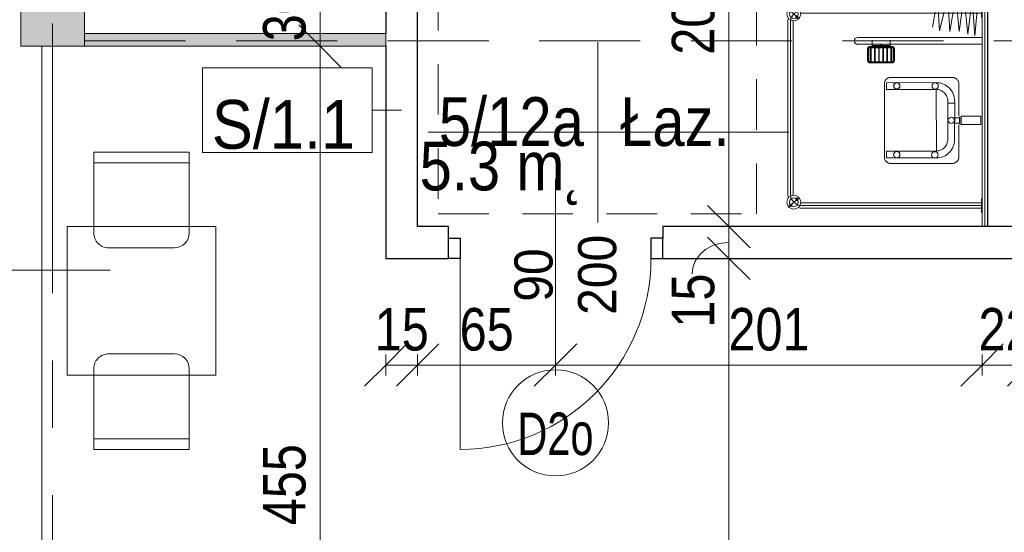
# Model space of a CAD drawing. Header units: centimetres. Extents: x -1631 to 21770, y -8842 to 3590.
# Tile 8 of 87: x -1228 to -764, y 644 to 886. Entities that reach past the tile are written whole.
import ezdxf

# ---------------------------------------------------------------- set-up
doc = ezdxf.new("R2010")
doc.units = ezdxf.units.CM
for name, pattern in [('Oś', [222.25, 127, -31.75, 31.75, -31.75]), ('Ponad', [39.688, 23.813, -15.875]), ('Ukryte', [71.438, 47.625, -23.813])]:
    doc.linetypes.add(name, pattern=pattern)
for name, color, linetype, lineweight in [('A-ANNO-DIMS', 211, 'Continuous', 13), ('A-ANNO-DIMS-100', 211, 'Continuous', 13), ('A-ANNO-NOTE', 131, 'Continuous', 9), ('A-AREA-IDEN', 2, 'Continuous', 13), ('A-DETL-GENF', 92, 'Continuous', 9), ('A-DETL-HDLN', 90, 'Ukryte', 9), ('A-DETL-MEDM', 33, 'Continuous', 13), ('A-DOOR', 31, 'Continuous', 13), ('A-FLOR-OVHD', 1, 'Ponad', 9), ('A-GLAZ-IDEN', 152, 'Continuous', 13), ('A-WALL', 113, 'Continuous', 13), ('A-WALL-FNSH', 113, 'Continuous', 13), ('A-WALL-IDEN', 211, 'Continuous', 13), ('A-WALL-PATT', 111, 'Continuous', 13), ('I-FURN', 30, 'Continuous', 9), ('P-SANR-FIXT', 6, 'Continuous', 9), ('S-COLS', 52, 'Continuous', 13), ('S-GRID', 1, 'Continuous', 13)]:
    doc.layers.add(name, color=color, linetype=linetype, lineweight=lineweight)
doc.styles.add('Arial', font='arial.ttf', dxfattribs={"width": 0.9, "height": 18})
doc.styles.add('Arial Narrow_5', font='ARIALN.TTF', dxfattribs={"height": 20})
doc.styles.add('Arial_1', font='arial.ttf', dxfattribs={"width": 0.7, "height": 20})
doc.styles.add('Arial_11', font='arial.ttf', dxfattribs={"width": 0.85, "height": 23})
doc.styles.add('Arial_12', font='arial.ttf', dxfattribs={"width": 0.9, "height": 23})
doc.styles.add('Arial_13', font='arial.ttf', dxfattribs={"height": 0.2})
doc.dimstyles.new('Diagonal_1_100__0__wewnętrzne', dxfattribs={"dimscale": 30.48, "dimtxt": 20.468619, "dimasz": 0.656168, "dimexe": 0.164042, "dimexo": 0.0625, "dimgap": 0.032808, "dimtad": 1, "dimdec": 0, "dimdsep": 46, "dimtxsty": 'Arial Narrow_5', "dimblk1": 'OBLIQUE', "dimblk2": 'OBLIQUE', "dimsah": 1, "dimcen": 0.09, "dimazin": 0, "dimtfac": 1, "dimtdec": 4, "dimtix": 1, "dimtmove": 1, "dimatfit": 3, "dimfxl": 0, "dimtvp": 1, "dimtolj": 1, "dimtzin": 0, "dimarcsym": 0})
doc.dimstyles.new('Diagonal_1_100__0__wewnętrzne_1', dxfattribs={"dimscale": 30.48, "dimtxt": 20.468619, "dimasz": 0.656168, "dimexe": 0.164042, "dimexo": 0.0625, "dimgap": 0.032808, "dimtad": 1, "dimdec": 0, "dimdsep": 46, "dimtxsty": 'Arial Narrow_5', "dimblk1": 'OBLIQUE', "dimblk2": 'OBLIQUE', "dimsah": 1, "dimcen": 0.09, "dimazin": 0, "dimtfac": 1, "dimtdec": 4, "dimtix": 1, "dimtmove": 0, "dimatfit": 3, "dimfxl": 0, "dimtvp": 1, "dimtolj": 1, "dimtzin": 0, "dimarcsym": 0})
doc.dimstyles.new('Diagonal_1_100__0__wewnętrzne_2', dxfattribs={"dimscale": 30.48, "dimtxt": 20.468619, "dimasz": 0.656168, "dimexe": 0.164042, "dimexo": 0.0625, "dimgap": 0.032808, "dimtad": 1, "dimdec": 0, "dimdsep": 46, "dimtxsty": 'Arial Narrow_5', "dimblk1": 'OBLIQUE', "dimblk2": 'OBLIQUE', "dimsah": 1, "dimcen": 0.09, "dimazin": 0, "dimtfac": 1, "dimtdec": 4, "dimtix": 1, "dimtmove": 2, "dimatfit": 3, "dimfxl": 0, "dimtvp": 1, "dimtolj": 1, "dimtzin": 0, "dimarcsym": 0})

# ---------------------------------------------------------------- blocks, each defined once
blk = doc.blocks.new('M_Concrete-Square-Column - 300 x 300mm-1794509-5_piętro III __10_50 m_ - stan projektowany')
at = {"layer": 'S-COLS', "lineweight": 9}
blk.add_hatch(color=254, dxfattribs=at).paths.add_polyline_path([(15, -15), (15, 15), (-15, 15), (-15, -15)], flags=0)
for p, q in [((15, 15), (-15, 15)), ((-15, 15), (-15, -15)), ((15, -15), (15, 15)), ((-15, -15), (15, -15))]:
    blk.add_line(p, q, dxfattribs=at)
blk = doc.blocks.new('Blat - Blat-1285693-5_piętro III __10_50 m_ - stan projektowany')
at = {"layer": 'I-FURN'}
for p, q in [((0, 70), (0, 0)), ((70, 70), (0, 70)), ((70, 0), (70, 70)), ((0, 0), (70, 0))]:
    blk.add_line(p, q, dxfattribs=at)
blk = doc.blocks.new('DRZWI 1S - automatyczna etykieta - Drzwi 90 _łazienkowe_-2364279-5_piętro III __10_50 m_ - stan projektowany')
at = {"layer": 'A-DETL-GENF'}
for p, q in [((-50.5, 7.5), (-50.5, -2)), ((-45, 7.5), (-50.5, 7.5)), ((-45, -2), (-45, 7.5)), ((50.5, 7.5), (45, 7.5)), ((45, 7.5), (45, -2)), ((50.5, -2), (50.5, 7.5)), ((-50.5, -2), (-45, -2)), ((45, -2), (50.5, -2))]:
    blk.add_line(p, q, dxfattribs=at)
at = {"layer": 'A-DETL-MEDM', "lineweight": 25}
for p, q in [((-45, 7.5), (-50.5, 7.5)), ((-50.5, 7.5), (-50.5, -2)), ((-45, -2), (-45, 7.5)), ((45, -2), (45, 7.5)), ((45, 7.5), (50.5, 7.5)), ((50.5, 7.5), (50.5, -2)), ((-50.5, -2), (-45, -2)), ((50.5, -2), (45, -2))]:
    blk.add_line(p, q, dxfattribs=at)
at = {"layer": 'A-DOOR'}
blk.add_line((45, 7.5), (45, 97.5), dxfattribs=at)
blk.add_arc((45, 7.5), 90, 90, 180, dxfattribs=at)
blk = doc.blocks.new('brodzik natryskowy dla N - Type 1-2359081-5_piętro III __10_50 m_ - stan projektowany')
at = {"layer": 'P-SANR-FIXT'}
for p, q in [((-44.73, -12.86), (-27.37, -14.39)), ((-42.55, -11.3), (-42.55, -11)), ((-36.05, -11.3), (-42.55, -11.3)), ((-40.55, -11.3), (-40.55, -95.8)), ((-39.3, -11), (-39.3, -95.8)), ((-38.05, -11.3), (-38.05, -95.8)), ((-36.05, -11), (-36.05, -11.3)), ((-26.61, -11.2), (-26.61, -69.6)), ((-23.41, -69.6), (-23.41, -11.2)), ((14.45, -11.52), (10.54, -11.52)), ((10.54, -11.52), (10.54, -20.79)), ((14.45, -11.52), (14.45, -20.79)), ((49.36, -11.3), (49.36, -11)), ((55.86, -11.3), (49.36, -11.3)), ((51.36, -11.3), (51.36, -95.8)), ((52.61, -11), (52.61, -96)), ((53.86, -11.3), (53.86, -95.8)), ((55.86, -11), (55.86, -11.3)), ((-28.14, -17.71), (-45.75, -19.5)), ((-27.37, -14.39), (-44.99, -15.67)), ((-44.99, -15.67), (-28.14, -17.71)), ((-29.41, -21.8), (-46.26, -23.33)), ((-45.75, -19.5), (-29.41, -21.8)), ((-7.05, -23.02), (-7.23, -23.25)), ((-6.85, -22.81), (-7.05, -23.02)), ((-6.64, -22.61), (-6.85, -22.81)), ((-6.41, -22.43), (-6.64, -22.61)), ((-6.17, -22.27), (-6.41, -22.43)), ((-5.92, -22.14), (-6.17, -22.27)), ((-5.66, -22.03), (-5.92, -22.14)), ((-5.39, -21.95), (-5.66, -22.03)), ((-5.12, -21.9), (-5.39, -21.95)), ((-4.84, -21.88), (-5.12, -21.9)), ((10.32, -21.88), (-4.84, -21.88)), ((10.54, -20.79), (14.45, -20.79)), ((14.44, -21.54), (10.55, -21.51)), ((13.8, -21.67), (11.19, -21.67)), ((11.19, -21.67), (11.19, -23.94)), ((13.8, -23.94), (13.8, -21.67)), ((30.14, -21.88), (14.73, -21.88)), ((30.36, -21.95), (30.1, -21.9)), ((30.62, -22.03), (30.14, -21.88)), ((30.87, -22.14), (30.62, -22.03)), ((31.12, -22.28), (30.87, -22.14)), ((31.36, -22.44), (31.12, -22.28)), ((31.59, -22.62), (31.36, -22.44)), ((31.81, -22.82), (31.59, -22.62)), ((32.01, -23.04), (31.81, -22.82)), ((32.19, -23.27), (32.01, -23.04)), ((-46.26, -23.33), (-29.41, -26.14)), ((-29.41, -26.14), (-45.5, -27.16)), ((-45.5, -27.16), (-29.67, -31)), ((-7.7, -24.28), (-7.74, -24.55)), ((-7.74, -24.55), (-7.74, -54.09)), ((-7.62, -24.01), (-7.7, -24.28)), ((-7.51, -23.75), (-7.62, -24.01)), ((-7.38, -23.5), (-7.51, -23.75)), ((-7.23, -23.25), (-7.38, -23.5)), ((-4.32, -28.45), (-3.88, -27.74)), ((-3.88, -27.74), (-3.38, -27.07)), ((-3.38, -27.07), (-2.82, -26.45)), ((-2.82, -26.45), (-2.2, -25.89)), ((-2.2, -25.89), (-1.53, -25.38)), ((-1.53, -25.38), (-0.81, -24.95)), ((-0.81, -24.95), (-0.05, -24.58)), ((-0.05, -24.58), (0.75, -24.29)), ((0.76, -27.79), (0.31, -28.06)), ((0.75, -24.29), (1.58, -24.07)), ((1.25, -27.55), (0.76, -27.79)), ((1.76, -27.36), (1.25, -27.55)), ((1.58, -24.07), (2.44, -23.94)), ((2.29, -27.23), (1.76, -27.36)), ((2.84, -27.14), (2.29, -27.23)), ((2.44, -23.94), (4.41, -23.89)), ((3.4, -27.11), (2.84, -27.14)), ((4.41, -27.12), (3.4, -27.11)), ((22.33, -23.94), (3.78, -23.89)), ((3.78, -27.12), (21.37, -27.12)), ((4.41, -23.89), (4.41, -27.12)), ((11.19, -23.94), (13.8, -23.94)), ((21.37, -27.12), (21.94, -27.14)), ((21.94, -27.14), (22.49, -27.23)), ((23.2, -24.07), (22.33, -23.94)), ((22.49, -27.23), (23.02, -27.36)), ((23.02, -27.36), (23.53, -27.55)), ((24.03, -24.29), (23.2, -24.07)), ((23.53, -27.55), (24.01, -27.79)), ((24.01, -27.79), (24.47, -28.06)), ((24.83, -24.58), (24.03, -24.29)), ((25.59, -24.95), (24.83, -24.58)), ((26.31, -25.38), (25.59, -24.95)), ((26.98, -25.89), (26.31, -25.38)), ((27.59, -26.45), (26.98, -25.89)), ((28.16, -27.07), (27.59, -26.45)), ((28.66, -27.74), (28.16, -27.07)), ((29.09, -28.45), (28.66, -27.74)), ((32.35, -23.52), (32.19, -23.27)), ((32.49, -23.77), (32.35, -23.52)), ((32.6, -24.04), (32.49, -23.77)), ((32.68, -24.31), (32.6, -24.04)), ((32.74, -24.58), (32.68, -24.31)), ((32.74, -24.86), (32.74, -24.58)), ((32.74, -54.38), (32.74, -24.86)), ((-29.67, -31), (-44.99, -32.02)), ((-44.99, -32.02), (-31.46, -34.32)), ((-5.37, -32.6), (-5.32, -31.71)), ((-5.32, -31.71), (-5.19, -30.85)), ((-5.19, -30.85), (-4.98, -30.01)), ((-4.98, -30.01), (-4.68, -29.22)), ((-4.68, -29.22), (-4.32, -28.45)), ((26.92, -32.43), (-2.15, -32.63)), ((-2.03, -31.55), (-2.11, -32.1)), ((-1.89, -31.01), (-2.03, -31.55)), ((-1.71, -30.51), (-1.89, -31.01)), ((-1.47, -30.02), (-1.71, -30.51)), ((-1.19, -29.56), (-1.47, -30.02)), ((-0.87, -29.14), (-1.19, -29.56)), ((-0.51, -28.74), (-0.87, -29.14)), ((-0.12, -28.38), (-0.51, -28.74)), ((0.31, -28.06), (-0.12, -28.38)), ((24.47, -28.06), (24.89, -28.38)), ((24.89, -28.38), (25.29, -28.74)), ((25.29, -28.74), (25.65, -29.14)), ((25.65, -29.14), (25.96, -29.56)), ((25.96, -29.56), (26.24, -30.02)), ((26.24, -30.02), (26.48, -30.51)), ((26.48, -30.51), (26.66, -31.01)), ((26.66, -31.01), (26.8, -31.55)), ((26.8, -31.55), (26.88, -32.1)), ((26.92, -56.03), (26.92, -32.43)), ((29.46, -29.22), (29.09, -28.45)), ((29.75, -30.01), (29.46, -29.22)), ((29.97, -30.85), (29.75, -30.01)), ((30.1, -31.71), (29.97, -30.85)), ((30.15, -32.6), (30.1, -31.71)), ((-5.29, -56.03), (-5.37, -32.6)), ((-2.15, -32.63), (-2.15, -56.03)), ((30.07, -32.63), (30.07, -56.03)), ((-5.23, -51), (-5.24, -51.15)), ((-5.21, -50.85), (-5.23, -51)), ((-5.18, -50.71), (-5.21, -50.85)), ((-5.13, -50.58), (-5.18, -50.71)), ((-5.07, -50.45), (-5.13, -50.58)), ((-4.99, -50.33), (-5.07, -50.45)), ((-4.91, -50.21), (-4.99, -50.33)), ((-4.81, -50.11), (-4.91, -50.21)), ((-4.71, -50.02), (-4.81, -50.11)), ((-4.6, -49.93), (-4.71, -50.02)), ((-4.48, -49.86), (-4.6, -49.93)), ((-4.35, -49.8), (-4.48, -49.86)), ((-4.21, -49.75), (-4.35, -49.8)), ((-4.07, -49.71), (-4.21, -49.75)), ((-3.93, -49.69), (-4.07, -49.71)), ((-3.78, -49.68), (-3.93, -49.69)), ((-3.48, -49.71), (-3.63, -49.69)), ((-3.34, -49.75), (-3.48, -49.71)), ((-3.21, -49.8), (-3.34, -49.75)), ((-3.08, -49.86), (-3.21, -49.8)), ((-2.96, -49.93), (-3.08, -49.86)), ((-2.85, -50.02), (-2.96, -49.93)), ((-2.74, -50.11), (-2.85, -50.02)), ((-2.65, -50.21), (-2.74, -50.11)), ((-2.56, -50.33), (-2.65, -50.21)), ((-2.49, -50.45), (-2.56, -50.33)), ((-2.43, -50.58), (-2.49, -50.45)), ((-2.38, -50.71), (-2.43, -50.58)), ((-2.34, -50.85), (-2.38, -50.71)), ((-2.32, -51), (-2.34, -50.85)), ((-2.31, -51.15), (-2.32, -51)), ((-22.41, -54.35), (-25.41, -54.35)), ((-22.81, -62.85), (-22.81, -54.35)), ((-22.61, -62.85), (-22.61, -54.35)), ((-22.41, -63.8), (-22.41, -53.4)), ((-22.11, -63.8), (-22.11, -53.4)), ((-21.81, -63.8), (-21.81, -53.4)), ((-21.81, -53.7), (-15.21, -53.7)), ((-21.81, -54), (-15.21, -54)), ((-21.81, -55.6), (-15.21, -55.6)), ((-21.31, -52.3), (-15.71, -52.3)), ((-21.31, -52.6), (-15.71, -52.6)), ((-21.31, -52.9), (-15.71, -52.9)), ((-15.21, -53.4), (-15.21, -63.8)), ((-14.91, -53.4), (-14.91, -63.8)), ((-14.61, -53.4), (-14.61, -63.8)), ((-7.74, -54.09), (-7.74, -54.37)), ((-7.74, -54.37), (-7.7, -54.64)), ((-7.7, -54.64), (-7.62, -54.91)), ((-7.62, -54.91), (-7.52, -55.18)), ((-7.52, -55.18), (-7.4, -55.43)), ((-7.4, -55.43), (-7.25, -55.67)), ((-7.25, -55.67), (-7.07, -55.9)), ((-5.24, -51.15), (-5.23, -51.29)), ((-5.23, -51.29), (-5.21, -51.44)), ((-5.21, -51.44), (-5.18, -51.58)), ((-5.18, -51.58), (-5.13, -51.71)), ((-5.13, -51.71), (-5.07, -51.84)), ((-5.07, -51.84), (-4.99, -51.96)), ((-4.99, -51.96), (-4.91, -52.08)), ((-4.91, -52.08), (-4.81, -52.18)), ((-4.81, -52.18), (-4.71, -52.27)), ((-4.71, -52.27), (-4.6, -52.36)), ((-4.6, -52.36), (-4.48, -52.43)), ((-4.48, -52.43), (-4.35, -52.49)), ((-4.35, -52.49), (-4.21, -52.54)), ((-4.21, -52.54), (-4.07, -52.58)), ((-4.07, -52.58), (-3.93, -52.6)), ((-3.93, -52.6), (-3.78, -52.61)), ((-3.78, -52.61), (-3.63, -52.6)), ((-3.63, -52.6), (-3.48, -52.58)), ((-3.48, -52.58), (-3.34, -52.54)), ((-3.34, -52.54), (-3.21, -52.49)), ((-3.21, -52.49), (-3.08, -52.43)), ((-3.08, -52.43), (-2.96, -52.36)), ((-2.96, -52.36), (-2.85, -52.27)), ((-2.85, -52.27), (-2.74, -52.18)), ((-2.74, -52.18), (-2.65, -52.08)), ((-2.65, -52.08), (-2.56, -51.96)), ((-2.56, -51.96), (-2.49, -51.84)), ((-2.49, -51.84), (-2.43, -51.71)), ((-2.43, -51.71), (-2.38, -51.58)), ((-2.38, -51.58), (-2.34, -51.44)), ((-2.34, -51.44), (-2.32, -51.29)), ((-2.32, -51.29), (-2.31, -51.15)), ((32.22, -55.71), (32.38, -55.46)), ((32.38, -55.46), (32.51, -55.21)), ((32.51, -55.21), (32.61, -54.94)), ((32.61, -54.94), (32.69, -54.67)), ((32.69, -54.67), (32.74, -54.38)), ((-21.81, -55.9), (-15.21, -55.9)), ((-21.81, -57.5), (-15.21, -57.5)), ((-21.81, -57.8), (-15.21, -57.8)), ((-21.81, -59.4), (-15.21, -59.4)), ((-21.81, -59.7), (-15.21, -59.7)), ((-7.07, -55.9), (-6.88, -56.11)), ((-6.88, -56.11), (-6.67, -56.31)), ((-6.67, -56.31), (-6.44, -56.49)), ((-6.44, -56.49), (-6.2, -56.64)), ((-6.2, -56.64), (-5.95, -56.77)), ((-5.95, -56.77), (-5.69, -56.88)), ((-5.69, -56.88), (-5.41, -56.96)), ((-5.41, -56.96), (-5.13, -57.01)), ((-2.15, -56.03), (-5.29, -56.03)), ((-5.13, -57.01), (29.82, -57.01)), ((26.92, -56.03), (30.07, -56.03)), ((29.82, -57.01), (30.1, -57.01)), ((30.1, -57.01), (30.38, -56.96)), ((30.38, -56.96), (30.65, -56.89)), ((30.65, -56.89), (30.92, -56.78)), ((30.92, -56.78), (31.17, -56.66)), ((31.17, -56.66), (31.41, -56.51)), ((31.41, -56.51), (31.64, -56.34)), ((31.64, -56.34), (31.85, -56.14)), ((31.85, -56.14), (32.05, -55.93)), ((32.05, -55.93), (32.22, -55.71)), ((-22.41, -62.85), (-25.41, -62.85)), ((-21.81, -61.3), (-15.21, -61.3)), ((-21.81, -61.6), (-15.21, -61.6)), ((-21.81, -63.2), (-15.21, -63.2)), ((-21.81, -63.5), (-15.21, -63.5)), ((-15.71, -64.3), (-21.31, -64.3)), ((-15.71, -64.6), (-21.31, -64.6)), ((-15.71, -64.9), (-21.31, -64.9)), ((-35.25, -97.25), (-40.13, -102.13)), ((48.56, -97.25), (53.43, -102.13)), ((47.11, -100.05), (-33.8, -100.05)), ((-33.8, -101.3), (47.11, -101.3)), ((47.11, -102.55), (-33.8, -102.55))]:
    blk.add_line(p, q, dxfattribs=at)
for centre, radius in [((12.42, -25.5), 1.5), ((-3.77, -33.05), 1.5), ((28.71, -33.24), 1.5), ((-3.85, -51.24), 1.5), ((28.59, -51.18), 1.5), ((-37.69, -99.69), 3.25), ((51, -99.69), 3.25), ((-39.18, -101.17), 0.62), ((-37.69, -99.69), 2.1), ((-39.18, -101.17), 0.32), ((-36.21, -98.2), 0.62), ((-36.21, -98.2), 0.32), ((49.51, -98.2), 0.62), ((51, -99.69), 2.1), ((49.51, -98.2), 0.32), ((52.48, -101.17), 0.62), ((52.48, -101.17), 0.32)]:
    blk.add_circle(centre, radius, dxfattribs=at)
for centre, radius, start, end in [((-21.31, -53.4), 1.1, 90, 180), ((-21.31, -53.4), 0.8, 90, 180), ((-21.31, -53.4), 0.5, 90, 180), ((-15.71, -53.4), 1.1, 360, 90), ((-15.71, -53.4), 0.8, 360, 90), ((-15.71, -53.4), 0.5, 360, 90), ((-21.31, -63.8), 1.1, 180, 270), ((-21.31, -63.8), 0.8, 180, 270), ((-21.31, -63.8), 0.5, 180, 270), ((-15.71, -63.8), 0.5, 270, 360), ((-15.71, -63.8), 0.8, 270, 360), ((-15.71, -63.8), 1.1, 270, 360), ((-25.01, -69.6), 1.6, 180, 360), ((-33.8, -95.8), 6.75, 180, 196.4965), ((-33.8, -95.8), 5.5, 180, 270), ((-33.8, -95.8), 4.25, 180, 188.8511), ((47.11, -95.8), 5.5, 270, 360), ((47.11, -95.8), 4.25, 351.1489, 360), ((47.11, -95.8), 6.75, 343.5035, 360), ((-33.8, -95.8), 4.25, 261.1489, 270), ((47.11, -95.8), 4.25, 270, 278.8511), ((-33.8, -95.8), 6.75, 253.5035, 270), ((47.11, -95.8), 6.75, 270, 286.4965)]:
    blk.add_arc(centre, radius, start, end, dxfattribs=at)
blk.add_ellipse((-23.14, -58.6), major_axis=(0, 0.325), ratio=0.224951, dxfattribs=at)
blk = doc.blocks.new('krzesło - krzesło-823058-5_piętro III __10_50 m_ - stan projektowany')
at = {"layer": 'I-FURN'}
for p, q in [((-22.5, 22.5), (-22.5, -15.5)), ((22.5, 22.5), (-22.5, 22.5)), ((22.5, -15.5), (22.5, 22.5)), ((22.5, 17.5), (-22.5, 17.5)), ((-15.5, -22.5), (15.5, -22.5))]:
    blk.add_line(p, q, dxfattribs=at)
for centre, start, end in [((-15.5, -15.5), 180, 270), ((15.5, -15.5), 270, 0)]:
    blk.add_arc(centre, 7, start, end, dxfattribs=at)
blk = doc.blocks.new('krzesło - krzesło-1270919-5_piętro III __10_50 m_ - stan projektowany')
at = {"layer": 'I-FURN'}
for p, q in [((-15.5, 22.5), (15.5, 22.5)), ((-22.5, -22.5), (-22.5, 15.5)), ((22.5, 15.5), (22.5, -22.5)), ((22.5, -17.5), (-22.5, -17.5)), ((22.5, -22.5), (-22.5, -22.5))]:
    blk.add_line(p, q, dxfattribs=at)
for centre, start, end in [((-15.5, 15.5), 90, 180), ((15.5, 15.5), 360, 90)]:
    blk.add_arc(centre, 7, start, end, dxfattribs=at)
blk = doc.blocks.new('DIMBLOCK27-5_piętro III __10_50 m_ - stan projektowany')
at = {"layer": 'A-ANNO-DIMS-100', "transparency": 16777216}
for p, q in [((-1086.6, 873.33), (-1096.6, 883.33)), ((-1091.6, 873.33), (-1081.6, 873.33)), ((-1086.6, 873.33), (-1091.6, 873.33)), ((-1086.6, 418.33), (-1086.6, 873.33)), ((-1086.6, 873.33), (-1076.6, 863.33)), ((-1086.6, 418.33), (-1096.6, 428.33)), ((-1091.6, 418.33), (-1081.6, 418.33)), ((-1086.6, 418.33), (-1091.6, 418.33)), ((-1086.6, 418.33), (-1076.6, 408.33))]:
    blk.add_line(p, q, dxfattribs=at)
at = {"layer": 'A-ANNO-DIMS-100', "color": 0, "transparency": 16777216, "insert": (-1113.45, 647.61), "char_height": 20, "width": 45.6158, "attachment_point": 1, "rotation": 90, "line_spacing_factor": 0.974696, "style": 'Arial Narrow_5'}
blk.add_mtext('455', dxfattribs=at)
blk = doc.blocks.new('_Oblique')
at = {"color": 0, "linetype": 'ByBlock', "lineweight": -2}
blk.add_line((-0.5, -0.5), (0.5, 0.5), dxfattribs=at)
blk = doc.blocks.new('DIMBLOCK28-5_piętro III __10_50 m_ - stan projektowany')
at = {"layer": 'A-ANNO-DIMS-100', "transparency": 16777216}
for p, q in [((-1086.6, 903.33), (-1096.6, 913.33)), ((-1091.6, 903.33), (-1081.6, 903.33)), ((-1086.6, 903.33), (-1091.6, 903.33)), ((-1086.6, 873.33), (-1086.6, 903.33)), ((-1086.6, 903.33), (-1076.6, 893.33)), ((-1086.6, 873.33), (-1096.6, 883.33)), ((-1091.6, 873.33), (-1081.6, 873.33)), ((-1086.6, 873.33), (-1091.6, 873.33)), ((-1086.6, 873.33), (-1076.6, 863.33))]:
    blk.add_line(p, q, dxfattribs=at)
at = {"layer": 'A-ANNO-DIMS-100', "color": 0, "transparency": 16777216, "insert": (-1113.45, 875.65), "char_height": 20, "width": 30.4105, "attachment_point": 1, "rotation": 90, "line_spacing_factor": 0.974696, "style": 'Arial Narrow_5'}
blk.add_mtext('30', dxfattribs=at)
blk = doc.blocks.new('DIMBLOCK110-5_piętro III __10_50 m_ - stan projektowany')
at = {"layer": 'A-ANNO-DIMS-100', "transparency": 16777216}
for p, q in [((-893.96, 988.33), (-903.96, 998.33)), ((-888.96, 988.33), (-898.96, 988.33)), ((-893.96, 988.33), (-893.96, 788.33)), ((-893.96, 988.33), (-883.96, 978.33)), ((-893.96, 988.33), (-888.96, 988.33)), ((-893.96, 788.33), (-903.96, 798.33)), ((-888.96, 788.33), (-898.96, 788.33)), ((-893.96, 788.33), (-883.96, 778.33)), ((-893.96, 788.33), (-888.96, 788.33))]:
    blk.add_line(p, q, dxfattribs=at)
at = {"layer": 'A-ANNO-DIMS-100', "color": 0, "transparency": 16777216, "insert": (-920.81, 869.32), "char_height": 20, "width": 45.6158, "attachment_point": 1, "rotation": 90, "line_spacing_factor": 0.974696, "style": 'Arial Narrow_5'}
blk.add_mtext('200', dxfattribs=at)
blk = doc.blocks.new('DIMBLOCK111-5_piętro III __10_50 m_ - stan projektowany')
at = {"layer": 'A-ANNO-DIMS-100', "transparency": 16777216}
for p, q in [((-893.96, 788.33), (-903.96, 798.33)), ((-888.96, 788.33), (-898.96, 788.33)), ((-893.96, 788.33), (-893.96, 773.33)), ((-893.96, 788.33), (-883.96, 778.33)), ((-893.96, 788.33), (-888.96, 788.33)), ((-893.96, 773.33), (-903.96, 783.33)), ((-888.96, 773.33), (-898.96, 773.33)), ((-893.96, 773.33), (-883.96, 763.33)), ((-893.96, 773.33), (-888.96, 773.33))]:
    blk.add_line(p, q, dxfattribs=at)
blk.add_ellipse((-893.96, 766.06), major_axis=(17.24, 0), ratio=0.856119, start_param=1.570796, end_param=3.141593, dxfattribs=at)
at = {"layer": 'A-ANNO-DIMS-100', "color": 0, "transparency": 16777216, "insert": (-920.81, 740.72), "char_height": 20, "width": 30.4105, "attachment_point": 1, "rotation": 90, "line_spacing_factor": 0.974696, "style": 'Arial Narrow_5'}
blk.add_mtext('15', dxfattribs=at)
blk = doc.blocks.new('DIMBLOCK112-5_piętro III __10_50 m_ - stan projektowany')
at = {"layer": 'A-ANNO-DIMS-100', "transparency": 16777216}
for p, q in [((-893.96, 773.33), (-903.96, 783.33)), ((-888.96, 773.33), (-898.96, 773.33)), ((-893.96, 773.33), (-893.96, 418.33)), ((-893.96, 773.33), (-883.96, 763.33)), ((-893.96, 773.33), (-888.96, 773.33)), ((-893.96, 418.33), (-903.96, 428.33)), ((-888.96, 418.33), (-898.96, 418.33)), ((-893.96, 418.33), (-883.96, 408.33)), ((-893.96, 418.33), (-888.96, 418.33))]:
    blk.add_line(p, q, dxfattribs=at)
at = {"layer": 'A-ANNO-DIMS-100', "color": 0, "transparency": 16777216, "insert": (-920.81, 576.82), "char_height": 20, "width": 45.6158, "attachment_point": 1, "rotation": 90, "line_spacing_factor": 0.974696, "style": 'Arial Narrow_5'}
blk.add_mtext('355', dxfattribs=at)
blk = doc.blocks.new('METKA_POMIESZCZENIA2 - Rozbudowana - bez ramki-2396678-5_piętro III __10_50 m_ - stan projektowany')
at = {"layer": 'A-AREA-IDEN'}
for p, q in [((0, 0.425), (0, 0)), ((0.0976, 0), (-0.8, 0)), ((-0.8, 0), (0.9, 0)), ((0, 0), (0, -0.425))]:
    blk.add_line(p, q, dxfattribs=at)
blk = doc.blocks.new('DIMBLOCK176-5_piętro III __10_50 m_ - stan projektowany')
at = {"layer": 'A-ANNO-DIMS-100', "transparency": 16777216}
for p, q in [((-1055.62, 723.09), (-1045.62, 733.09)), ((-1040.62, 723.09), (-1030.62, 733.09)), ((-1055.62, 728.09), (-1055.62, 718.09)), ((-1055.62, 723.09), (-1055.62, 728.09)), ((-1040.62, 728.09), (-1040.62, 718.09)), ((-1040.62, 723.09), (-1040.62, 728.09)), ((-1055.62, 723.09), (-1065.62, 713.09)), ((-1055.62, 723.09), (-1040.62, 723.09)), ((-1040.62, 723.09), (-1050.62, 713.09))]:
    blk.add_line(p, q, dxfattribs=at)
at = {"layer": 'A-ANNO-DIMS-100', "color": 0, "transparency": 16777216, "insert": (-1060.79, 749.94), "char_height": 20, "width": 30.4105, "attachment_point": 1, "line_spacing_factor": 0.974696, "style": 'Arial Narrow_5'}
blk.add_mtext('15', dxfattribs=at)
blk = doc.blocks.new('DIMBLOCK177-5_piętro III __10_50 m_ - stan projektowany')
at = {"layer": 'A-ANNO-DIMS-100', "transparency": 16777216}
for p, q in [((-1040.62, 723.09), (-1030.62, 733.09)), ((-975.62, 723.09), (-965.62, 733.09)), ((-1040.62, 728.09), (-1040.62, 718.09)), ((-1040.62, 723.09), (-1040.62, 728.09)), ((-975.62, 728.09), (-975.62, 718.09)), ((-975.62, 723.09), (-975.62, 728.09)), ((-1040.62, 723.09), (-1050.62, 713.09)), ((-1040.62, 723.09), (-975.62, 723.09)), ((-975.62, 723.09), (-985.62, 713.09))]:
    blk.add_line(p, q, dxfattribs=at)
at = {"layer": 'A-ANNO-DIMS-100', "color": 0, "transparency": 16777216, "insert": (-1020.79, 749.94), "char_height": 20, "width": 30.4105, "attachment_point": 1, "line_spacing_factor": 0.974696, "style": 'Arial Narrow_5'}
blk.add_mtext('65', dxfattribs=at)
blk = doc.blocks.new('DIMBLOCK178-5_piętro III __10_50 m_ - stan projektowany')
at = {"layer": 'A-ANNO-DIMS-100', "transparency": 16777216}
for p, q in [((-975.62, 723.09), (-965.62, 733.09)), ((-774.62, 723.09), (-764.62, 733.09)), ((-975.62, 728.09), (-975.62, 718.09)), ((-975.62, 723.09), (-975.62, 728.09)), ((-774.62, 728.09), (-774.62, 718.09)), ((-774.62, 723.09), (-774.62, 728.09)), ((-975.62, 723.09), (-985.62, 713.09)), ((-975.62, 723.09), (-774.62, 723.09)), ((-774.62, 723.09), (-784.62, 713.09))]:
    blk.add_line(p, q, dxfattribs=at)
at = {"layer": 'A-ANNO-DIMS-100', "color": 0, "transparency": 16777216, "insert": (-894.13, 749.94), "char_height": 20, "width": 45.6158, "attachment_point": 1, "line_spacing_factor": 0.974696, "style": 'Arial Narrow_5'}
blk.add_mtext('201', dxfattribs=at)
blk = doc.blocks.new('DIMBLOCK179-5_piętro III __10_50 m_ - stan projektowany')
at = {"layer": 'A-ANNO-DIMS-100', "transparency": 16777216}
for p, q in [((-774.62, 723.09), (-764.62, 733.09)), ((-752.62, 723.09), (-742.62, 733.09)), ((-774.62, 728.09), (-774.62, 718.09)), ((-774.62, 723.09), (-774.62, 728.09)), ((-752.62, 728.09), (-752.62, 718.09)), ((-752.62, 723.09), (-752.62, 728.09)), ((-774.62, 723.09), (-784.62, 713.09)), ((-774.62, 723.09), (-752.62, 723.09)), ((-752.62, 723.09), (-762.62, 713.09))]:
    blk.add_line(p, q, dxfattribs=at)
at = {"layer": 'A-ANNO-DIMS-100', "color": 0, "transparency": 16777216, "insert": (-776.29, 749.94), "char_height": 20, "width": 30.4105, "attachment_point": 1, "line_spacing_factor": 0.974696, "style": 'Arial Narrow_5'}
blk.add_mtext('22', dxfattribs=at)
blk = doc.blocks.new('ET sciana_AT7 - 10mm-2270614-5_piętro III __10_50 m_ - stan projektowany')
at = {"layer": 'A-WALL-IDEN'}
for p, q in [((-0.4, 0.196875), (0.4, 0.196875)), ((-0.4, -0.203125), (-0.4, 0.196875)), ((0.4, 0.196875), (0.4, -0.203125)), ((-0.4, -0.203125), (0.4, -0.203125))]:
    blk.add_line(p, q, dxfattribs=at)
blk = doc.blocks.new('Okno_LD_typ 100 - metka _ wys_parapetu-2491833-5_piętro III __10_50 m_ - stan projektowany')
at = {"layer": 'A-GLAZ-IDEN'}
blk.add_line((0, 1.8925), (0, -0.3919), dxfattribs=at)
blk.add_circle((0, -0.0919), 0.3, dxfattribs=at)
at = {"layer": 'A-GLAZ-IDEN', "insert": (0.4711, 0.6634), "char_height": 0.2, "width": 0.48783, "attachment_point": 3, "rotation": 90, "line_spacing_factor": 0.936439, "style": 'Arial_13', "bg_fill": 3, "box_fill_scale": 1.25, "bg_fill_color": 256, "bg_fill_true_color": 13158600, "bg_fill_transparency": 0}
blk.add_mtext('\\pt1.27,2.54,3.81,5.08,6.35,7.62,8.89,10.16,11.43,12.7,13.97,15.24,16.51,17.78,19.05,20.32,21.59,22.86,24.13,25.4,26.67,27.94,29.21,30.48,31.75,33.02,34.29,35.56,36.83,38.1,39.37,40.64;hp= ', dxfattribs=at)

msp = doc.modelspace()

# ---------------------------------------------------------------- hatches: boundary and pattern name
at = {"layer": 'A-WALL-PATT'}
msp.add_hatch(color=9, dxfattribs=at).paths.add_polyline_path([(-1055.62, 873.33), (-1055.62, 879.33), (-1197.62, 879.33), (-1197.62, 873.33), (-1083.22, 873.33)], flags=0)

# ---------------------------------------------------------------- linework, layer by layer
at = {"layer": 'A-ANNO-NOTE', "lineweight": 13}
msp.add_line((-975.62, 810.83), (-975.62, 720.83), dxfattribs=at)
msp.add_line((-975.62, 810.83), (-975.62, 720.83), dxfattribs=at)
msp.add_circle((-975.62, 695.83), 25, dxfattribs=at)
at = {"layer": 'A-DETL-HDLN'}
msp.add_line((-1197.62, 875.83), (1172.38, 875.83), dxfattribs=at)
at = {"layer": 'A-FLOR-OVHD'}
for p, q in [((-1030.89, 944.27), (-1030.89, 794.27)), ((-880.89, 794.27), (-880.89, 944.27)), ((-1030.89, 794.27), (-880.89, 794.27))]:
    msp.add_line(p, q, dxfattribs=at)
at = {"layer": 'A-WALL', "color": 7, "lineweight": 25}
for p, q in [((-1040.62, 788.33), (-1040.62, 988.33)), ((-772.12, 988.33), (-772.12, 788.33)), ((-1055.62, 897.33), (-1055.62, 879.33)), ((-1055.62, 873.33), (-1055.62, 773.33)), ((-1026.12, 788.33), (-1040.62, 788.33)), ((-1026.12, 782.83), (-1026.12, 788.33)), ((-752.62, 788.33), (-925.12, 788.33)), ((-925.12, 788.33), (-925.12, 782.83)), ((-1055.62, 773.33), (-1026.12, 773.33)), ((-925.12, 773.33), (-752.62, 773.33))]:
    msp.add_line(p, q, dxfattribs=at)
at = {"layer": 'A-WALL'}
for p, q in [((-773.37, 988.33), (-773.37, 788.33)), ((-1055.62, 873.33), (-1055.62, 879.33))]:
    msp.add_line(p, q, dxfattribs=at)
at = {"layer": 'A-WALL', "lineweight": 9}
for p, q in [((-1055.62, 879.33), (-1197.62, 879.33)), ((-1217.62, 873.33), (-1217.62, 423.33)), ((-1197.62, 873.33), (-1055.62, 873.33))]:
    msp.add_line(p, q, dxfattribs=at)
at = {"layer": 'A-WALL-FNSH', "color": 250, "lineweight": 9}
msp.add_line((-774.62, 988.33), (-774.62, 788.33), dxfattribs=at)
at = {"layer": 'A-WALL-IDEN'}
msp.add_line((-1048.12, 843.18), (-1062, 843.18), dxfattribs=at)
at = {"layer": 'S-GRID', "linetype": 'Oś'}
msp.add_line((-1212.62, 2884.27), (-1212.62, 27.13), dxfattribs=at)

# ---------------------------------------------------------------- block references
at = {"layer": 'A-AREA-IDEN', "xscale": 99.99999999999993, "yscale": 99.99999999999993, "zscale": 99.99999999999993}
msp.add_blockref('METKA_POMIESZCZENIA2 - Rozbudowana - bez ramki-2396678-5_piętro III __10_50 m_ - stan projektowany', (-955.61, 832.77), dxfattribs=at)
at = {"layer": 'A-DOOR', "rotation": 180}
msp.add_blockref('DRZWI 1S - automatyczna etykieta - Drzwi 90 _łazienkowe_-2364279-5_piętro III __10_50 m_ - stan projektowany', (-975.62, 780.83), dxfattribs=at)
at = {"layer": 'A-WALL-IDEN', "xscale": 99.99999999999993, "yscale": 99.99999999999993, "zscale": 99.99999999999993}
msp.add_blockref('ET sciana_AT7 - 10mm-2270614-5_piętro III __10_50 m_ - stan projektowany', (-1102, 843.5), dxfattribs=at)
at = {"layer": 'I-FURN', "rotation": 180}
for name, p in [('krzesło - krzesło-1270919-5_piętro III __10_50 m_ - stan projektowany', (-1170.73, 800.83)), ('Blat - Blat-1285693-5_piętro III __10_50 m_ - stan projektowany', (-1135.73, 788.33)), ('krzesło - krzesło-823058-5_piętro III __10_50 m_ - stan projektowany', (-1170.73, 705.83))]:
    msp.add_blockref(name, p, dxfattribs=at)
at = {"layer": 'P-SANR-FIXT', "rotation": 270.0000000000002}
msp.add_blockref('brodzik natryskowy dla N - Type 1-2359081-5_piętro III __10_50 m_ - stan projektowany', (-763.62, 850.83), dxfattribs=at)
at = {"layer": 'S-COLS', "lineweight": 9}
msp.add_blockref('M_Concrete-Square-Column - 300 x 300mm-1794509-5_piętro III __10_50 m_ - stan projektowany', (-1212.62, 888.33), dxfattribs=at)

# ---------------------------------------------------------------- texts
at = {"layer": 'A-ANNO-NOTE', "lineweight": 211, "char_height": 18, "attachment_point": 5, "rotation": 90, "line_spacing_factor": 0.936439, "style": 'Arial'}
for s, insert, width in [('\\pt114.3,228.6,342.9,457.2,571.5,685.8,800.1,914.4,1028.7,1143,1257.3,1371.6,1485.9,1600.2,1714.5,1828.8,1943.1,2057.4,2171.7,2286,2400.3,2514.6,2628.9,2743.2,2857.5,2971.8,3086.1,3200.4,3314.7,3429,3543.3,3657.6;200', (-955.86, 765.59), 38.07), ('\\pt114.3,228.6,342.9,457.2,571.5,685.8,800.1,914.4,1028.7,1143,1257.3,1371.6,1485.9,1600.2,1714.5,1828.8,1943.1,2057.4,2171.7,2286,2400.3,2514.6,2628.9,2743.2,2857.5,2971.8,3086.1,3200.4,3314.7,3429,3543.3,3657.6;200', (-955.86, 765.59), 38.07), ('\\pt114.3,228.6,342.9,457.2,571.5,685.8,800.1,914.4,1028.7,1143,1257.3,1371.6,1485.9,1600.2,1714.5,1828.8,1943.1,2057.4,2171.7,2286,2400.3,2514.6,2628.9,2743.2,2857.5,2971.8,3086.1,3200.4,3314.7,3429,3543.3,3657.6;90', (-985.86, 765.5), 25.65)]:
    msp.add_mtext(s, dxfattribs=dict(at, insert=insert, width=width))
at = {"layer": 'A-ANNO-NOTE', "lineweight": 211, "insert": (-975.65, 690.53), "char_height": 20, "width": 37.03, "attachment_point": 5, "line_spacing_factor": 0.936439, "style": 'Arial_1'}
msp.add_mtext('\\pt88.9,177.8,266.7,355.6,444.5,533.4,622.3,711.2,800.1,889,977.9,1066.8,1155.7,1244.6,1333.5,1422.4,1511.3,1600.2,1689.1,1778,1866.9,1955.8,2044.7,2133.6,2222.5,2311.4,2400.3,2489.2,2578.1,2667,2755.9,2844.8;D2o', dxfattribs=at)
at = {"layer": 'A-AREA-IDEN', "char_height": 23, "line_spacing_factor": 0.936439, "style": 'Arial_11'}
for s, insert, width, attachment_point in [('\\pt84.99995,169.9999,255.00008,340.00003,424.99998,509.99993,595.00011,680.00006,765.00001,849.99996,934.99991,1020.00009,1105.00004,1189.99999,1274.99994,1359.99989,1445.00007,1530.00002,1614.99997,1699.99992,1785.0001,1870.00005,1955,2039.99995,2124.9999,2210.00008,2295.00003,2379.99998,2464.99993,2550.00011,2635.00006,2720.00001;5/12a', (-962.27, 825.99), 68, 9), ('\\pt84.99995,169.9999,255.00008,340.00003,424.99998,509.99993,595.00011,680.00006,765.00001,849.99996,934.99991,1020.00009,1105.00004,1189.99999,1274.99994,1359.99989,1445.00007,1530.00002,1614.99997,1699.99992,1785.0001,1870.00005,1955,2039.99995,2124.9999,2210.00008,2295.00003,2379.99998,2464.99993,2550.00011,2635.00006,2720.00001;Łaz.', (-945.19, 825.99), 51.765, 7), ('\\pt84.99995,169.9999,255.00008,340.00003,424.99998,509.99993,595.00011,680.00006,765.00001,849.99996,934.99991,1020.00009,1105.00004,1189.99999,1274.99994,1359.99989,1445.00007,1530.00002,1614.99997,1699.99992,1785.0001,1870.00005,1955,2039.99995,2124.9999,2210.00008,2295.00003,2379.99998,2464.99993,2550.00011,2635.00006,2720.00001;5.3 m˛', (-962.27, 828.38), 76.5, 3)]:
    msp.add_mtext(s, dxfattribs=dict(at, insert=insert, width=width, attachment_point=attachment_point))
at = {"layer": 'A-WALL-IDEN', "insert": (-1103.81, 836.34), "char_height": 23, "width": 67.32, "attachment_point": 5, "line_spacing_factor": 0.936439, "style": 'Arial_12'}
msp.add_mtext('\\pt114.30011,228.59999,342.9001,457.19998,571.50009,685.79997,800.10008,914.39996,1028.70007,1142.99995,1257.30006,1371.59994,1485.90005,1600.19993,1714.50004,1828.79992,1943.10003,2057.39991,2171.70002,2285.9999,2400.30001,2514.59989,2628.9,2743.20011,2857.49999,2971.8001,3086.09998,3200.40009,3314.69997,3429.00008,3543.29996,3657.60007;S/1.1', dxfattribs=at)

# ---------------------------------------------------------------- dimensions: what is measured, and where the dimension line sits
at = {"layer": 'A-ANNO-DIMS'}
for base, p1, p2, angle, override, picture, middle in [((-893.96, 788.33), (-888.96, 988.33), (-888.96, 788.33), 90, {"dimpost": '<>', "dimfxl": 200}, 'DIMBLOCK110-5_piętro III __10_50 m_ - stan projektowany', (-905.17, 888.33)), ((-1086.6, 903.33), (-1091.6, 873.33), (-1091.6, 903.33), 90, {"dimpost": '<>', "dimfxl": 30}, 'DIMBLOCK28-5_piętro III __10_50 m_ - stan projektowany', (-1097.81, 888.33)), ((-893.96, 418.33), (-888.96, 773.33), (-888.96, 418.33), 90, {"dimpost": '<>', "dimfxl": 355}, 'DIMBLOCK112-5_piętro III __10_50 m_ - stan projektowany', (-905.17, 595.83)), ((-1040.62, 723.09), (-1055.62, 728.09), (-1040.62, 728.09), 0, {"dimpost": '<>', "dimfxl": 15}, 'DIMBLOCK176-5_piętro III __10_50 m_ - stan projektowany', (-1048.12, 734.31)), ((-975.62, 723.09), (-1040.62, 728.09), (-975.62, 728.09), 0, {"dimpost": '<>', "dimfxl": 65}, 'DIMBLOCK177-5_piętro III __10_50 m_ - stan projektowany', (-1008.12, 734.31)), ((-774.62, 723.09), (-975.62, 728.09), (-774.62, 728.09), 0, {"dimpost": '<>', "dimfxl": 201}, 'DIMBLOCK178-5_piętro III __10_50 m_ - stan projektowany', (-875.12, 734.31)), ((-752.62, 723.09), (-774.62, 728.09), (-752.62, 728.09), 0, {"dimpost": '<>', "dimfxl": 22}, 'DIMBLOCK179-5_piętro III __10_50 m_ - stan projektowany', (-763.62, 734.14))]:
    dim = msp.add_linear_dim(base=base, p1=p1, p2=p2, angle=angle, dimstyle='Diagonal_1_100__0__wewnętrzne_1', override=override, dxfattribs=at)
    dim.commit()
    dim.dimension.update_dxf_attribs({"geometry": picture, "text_midpoint": middle})
for base, p1, p2, dimstyle, override, picture, middle in [((-1086.6, 873.33), (-1091.6, 418.33), (-1091.6, 873.33), 'Diagonal_1_100__0__wewnętrzne_2', {"dimpost": '<>', "dimfxl": 455}, 'DIMBLOCK27-5_piętro III __10_50 m_ - stan projektowany', (-1100.12, 670.41)), ((-893.96, 773.33), (-888.96, 788.33), (-888.96, 773.33), 'Diagonal_1_100__0__wewnętrzne', {"dimpost": '<>', "dimfxl": 15}, 'DIMBLOCK111-5_piętro III __10_50 m_ - stan projektowany', (-907.48, 755.93))]:
    dim = msp.add_linear_dim(base=base, p1=p1, p2=p2, angle=90, dimstyle=dimstyle, override=override, dxfattribs=at)
    dim.commit()
    dim.dimension.update_dxf_attribs({"geometry": picture, "text_midpoint": middle, "dimtype": 160, "text_rotation": 90})

# ---------------------------------------------------------------- next in the draw order: block references
at = {"layer": 'A-GLAZ-IDEN', "xscale": 99.99999999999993, "yscale": 99.99999999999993, "zscale": 99.99999999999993, "rotation": 270.0000000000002}
msp.add_blockref('Okno_LD_typ 100 - metka _ wys_parapetu-2491833-5_piętro III __10_50 m_ - stan projektowany', (-1374.73, 767.83), dxfattribs=at)

doc.saveas('drawing.dxf')
